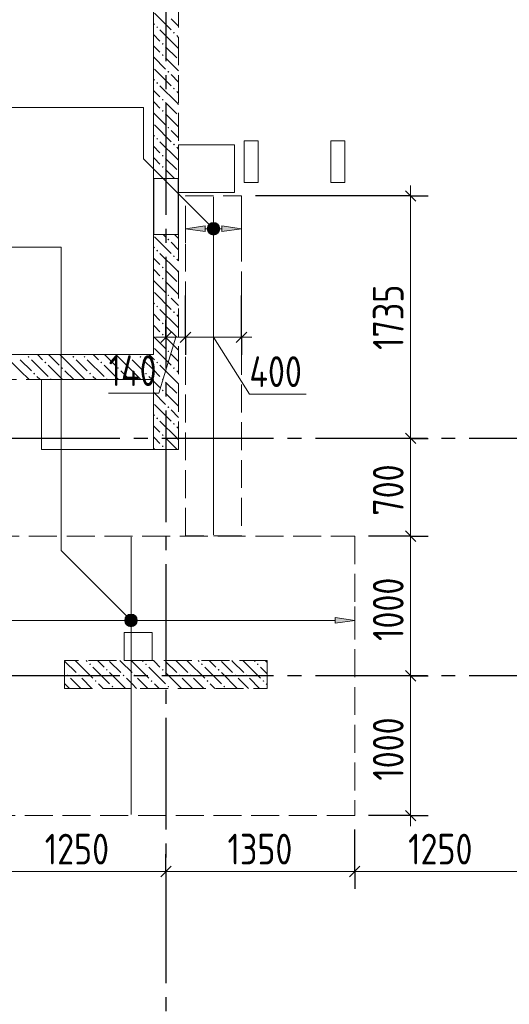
# Model space of a CAD drawing. Header units: millimetres. Extents: x 0 to 61017, y 0 to 42000.
# Tile 8 of 24: x 20593 to 24096, y 24749 to 31796. Entities that reach past the tile are written whole.
import ezdxf

# ---------------------------------------------------------------- set-up
doc = ezdxf.new("R2010")
doc.units = ezdxf.units.MM
doc.linetypes.add('______2', pattern=[270, 200, -70])
doc.linetypes.add('______5', pattern=[1100, 800, -100, 100, -100])
for name, color, linetype, lineweight in [('Standard', 7, 'Continuous', 25), ('ДОП Верх по У', 7, 'Continuous', 25), ('ЖБ Пилон', 180, 'Continuous', 25), ('Макрос окна_ макрос двери', 7, 'Continuous', 18), ('Оси', 40, '______5', 18), ('Позиционная метка номер позиции', 7, 'Continuous', 13), ('Примечания', 7, 'Continuous', 25)]:
    doc.layers.add(name, color=color, linetype=linetype, lineweight=lineweight)
doc.layers.add('ЖБ Перекрытие верхний уровень', color=7, linetype='Continuous', lineweight=25, true_color=0xe0e0ff)
doc.layers.add('ЖБ Стена верхний уровень', color=7, linetype='Continuous', lineweight=25, true_color=0x006e00)
doc.styles.add('GOST 2.304-81', font='txt')

msp = doc.modelspace()

# ---------------------------------------------------------------- hatches: boundary and pattern name
at = {"layer": 'ДОП Верх по У', "linetype": 'Continuous', "lineweight": 13, "transparency": 33554687}
msp.add_hatch(color=7, dxfattribs=at).paths.add_polyline_path([(21920, 30280), (21780, 30300), (21920, 30320)], flags=16)
for points in [[(21947.7, 30281.3), (21947.7, 30318.8), (21942.5, 30300)], [(21947.7, 30318.8), (21961.2, 30267.8), (21961.2, 30332.3)], [(21947.7, 30318.8), (21947.7, 30281.3), (21961.2, 30267.8)], [(21961.2, 30332.3), (21980, 30262.5), (21980, 30337.5)], [(21961.2, 30332.3), (21961.2, 30267.8), (21980, 30262.5)], [(21980, 30337.5), (21980, 30262.5), (21998.7, 30267.8)], [(21980, 30337.5), (21998.7, 30267.8), (21998.7, 30332.3)], [(21998.7, 30332.3), (21998.7, 30267.8), (22012.2, 30281.3)], [(21998.7, 30332.3), (22012.2, 30281.3), (22012.2, 30318.8)], [(22012.2, 30318.8), (22012.2, 30281.3), (22017.5, 30300)], [(22040, 30280), (22180, 30300), (22040, 30320)], [(21357.7, 27478.1), (21357.7, 27515.6), (21352.5, 27496.8)], [(21357.7, 27515.6), (21371.2, 27464.6), (21371.2, 27529.1)], [(21357.7, 27515.6), (21357.7, 27478.1), (21371.2, 27464.6)], [(21371.2, 27529.1), (21390, 27459.3), (21390, 27534.3)], [(21371.2, 27529.1), (21371.2, 27464.6), (21390, 27459.3)], [(21390, 27534.3), (21390, 27459.3), (21408.7, 27464.6)], [(21390, 27534.3), (21408.7, 27464.6), (21408.7, 27529.1)], [(21408.7, 27529.1), (21408.7, 27464.6), (21422.2, 27478.1)], [(21408.7, 27529.1), (21422.2, 27478.1), (21422.2, 27515.6)], [(21422.2, 27515.6), (21422.2, 27478.1), (21427.5, 27496.8)], [(22850, 27476.8), (22990, 27496.8), (22850, 27516.8)]]:
    msp.add_hatch(color=7, dxfattribs=at).paths.add_polyline_path(points)
at = {"layer": 'ЖБ Пилон', "linetype": 'Continuous', "lineweight": 18, "transparency": 33554687}
for points in [[(21090.5, 27183.1), (21097, 27189.6), (21103.4, 27183.1), (21097, 27176.6)], [(21210.5, 27143.1), (21216.9, 27149.6), (21223.4, 27143.1), (21216.9, 27136.6)], [(21490.5, 27183.1), (21497, 27189.6), (21503.4, 27183.1), (21497, 27176.6)], [(21610.5, 27143.1), (21616.9, 27149.6), (21623.4, 27143.1), (21616.9, 27136.6)], [(21890.5, 27183.1), (21897, 27189.6), (21903.4, 27183.1), (21897, 27176.6)], [(22010.5, 27143.1), (22016.9, 27149.6), (22023.4, 27143.1), (22016.9, 27136.6)], [(22290.5, 27183.1), (22297, 27189.6), (22303.4, 27183.1), (22297, 27176.6)], [(20930.5, 27103.1), (20937, 27109.6), (20943.5, 27103.1), (20937, 27096.6)], [(21010.5, 27103.1), (21016.9, 27109.6), (21023.4, 27103.1), (21016.9, 27096.6)], [(21130.5, 27063.1), (21137, 27069.6), (21143.5, 27063.1), (21137, 27056.6)], [(21330.5, 27103.1), (21337, 27109.6), (21343.5, 27103.1), (21337, 27096.6)], [(21410.5, 27103.1), (21416.9, 27109.6), (21423.4, 27103.1), (21416.9, 27096.6)], [(21530.5, 27063.1), (21537, 27069.6), (21543.5, 27063.1), (21537, 27056.6)], [(21730.5, 27103.1), (21737, 27109.6), (21743.5, 27103.1), (21737, 27096.6)], [(21810.5, 27103.1), (21816.9, 27109.6), (21823.4, 27103.1), (21816.9, 27096.6)], [(21930.5, 27063.1), (21937, 27069.6), (21943.5, 27063.1), (21937, 27056.6)], [(22130.5, 27103.1), (22137, 27109.6), (22143.5, 27103.1), (22137, 27096.6)], [(22210.5, 27103.1), (22216.9, 27109.6), (22223.4, 27103.1), (22216.9, 27096.6)], [(22330.5, 27063.1), (22337, 27069.6), (22343.5, 27063.1), (22337, 27056.6)], [(21250.5, 27023.1), (21257, 27029.6), (21263.5, 27023.1), (21257, 27016.6)], [(21650.5, 27023.1), (21657, 27029.6), (21663.5, 27023.1), (21657, 27016.6)], [(22050.5, 27023.1), (22057, 27029.6), (22063.5, 27023.1), (22057, 27016.6)]]:
    msp.add_hatch(color=7, dxfattribs=at).paths.add_polyline_path(points, flags=16)
at = {"layer": 'ЖБ Стена верхний уровень', "linetype": 'Continuous', "lineweight": 18, "transparency": 33554687}
for points in [[(21570.5, 31743.1), (21577, 31749.6), (21583.5, 31743.1), (21577, 31736.6)], [(21690.5, 31703.1), (21697, 31709.6), (21703.4, 31703.1), (21697, 31696.6)], [(21610.5, 31623.1), (21616.9, 31629.6), (21623.4, 31623.1), (21616.9, 31616.6)], [(21610.5, 31543.1), (21616.9, 31549.6), (21623.4, 31543.1), (21616.9, 31536.6)], [(21650.5, 31423.1), (21657, 31429.6), (21663.5, 31423.1), (21657, 31416.6)], [(21570.5, 31343.1), (21577, 31349.6), (21583.5, 31343.1), (21577, 31336.6)], [(21690.5, 31303.1), (21697, 31309.6), (21703.4, 31303.1), (21697, 31296.6)], [(21610.5, 31223.1), (21616.9, 31229.6), (21623.4, 31223.1), (21616.9, 31216.6)], [(21610.5, 31143.1), (21616.9, 31149.6), (21623.4, 31143.1), (21616.9, 31136.6)], [(21650.5, 31023.1), (21657, 31029.6), (21663.5, 31023.1), (21657, 31016.6)], [(21570.5, 30943.1), (21577, 30949.6), (21583.5, 30943.1), (21577, 30936.6)], [(21690.5, 30903.1), (21697, 30909.6), (21703.4, 30903.1), (21697, 30896.6)], [(21610.5, 30823.1), (21616.9, 30829.6), (21623.4, 30823.1), (21616.9, 30816.6)], [(21610.5, 30743.1), (21616.9, 30749.6), (21623.4, 30743.1), (21616.9, 30736.6)], [(21650.5, 30223.1), (21657, 30229.6), (21663.5, 30223.1), (21657, 30216.6)], [(21570.5, 30143.1), (21577, 30149.6), (21583.5, 30143.1), (21577, 30136.6)], [(21690.5, 30103.1), (21697, 30109.6), (21703.4, 30103.1), (21697, 30096.6)], [(21610.5, 30023.1), (21616.9, 30029.6), (21623.4, 30023.1), (21616.9, 30016.6)], [(21610.5, 29943.1), (21616.9, 29949.6), (21623.4, 29943.1), (21616.9, 29936.6)], [(21650.5, 29823.1), (21657, 29829.6), (21663.5, 29823.1), (21657, 29816.6)], [(21570.5, 29743.1), (21577, 29749.6), (21583.5, 29743.1), (21577, 29736.6)], [(21690.5, 29703.1), (21697, 29709.6), (21703.4, 29703.1), (21697, 29696.6)], [(21610.5, 29623.1), (21616.9, 29629.6), (21623.4, 29623.1), (21616.9, 29616.6)], [(21610.5, 29543.1), (21616.9, 29549.6), (21623.4, 29543.1), (21616.9, 29536.6)], [(20650.5, 29383.1), (20657, 29389.6), (20663.5, 29383.1), (20657, 29376.6)], [(20970.5, 29383.1), (20977, 29389.6), (20983.5, 29383.1), (20977, 29376.6)], [(21050.5, 29383.1), (21057, 29389.6), (21063.5, 29383.1), (21057, 29376.6)], [(21370.5, 29383.1), (21377, 29389.6), (21383.5, 29383.1), (21377, 29376.6)], [(21450.5, 29383.1), (21457, 29389.6), (21463.5, 29383.1), (21457, 29376.6)], [(21650.5, 29423.1), (21657, 29429.6), (21663.5, 29423.1), (21657, 29416.6)], [(20770.5, 29343.1), (20777, 29349.6), (20783.5, 29343.1), (20777, 29336.6)], [(21170.5, 29343.1), (21177, 29349.6), (21183.5, 29343.1), (21177, 29336.6)], [(21570.5, 29343.1), (21577, 29349.6), (21583.5, 29343.1), (21577, 29336.6)], [(20690.5, 29263.1), (20697, 29269.6), (20703.4, 29263.1), (20697, 29256.6)], [(20890.5, 29303.1), (20897, 29309.6), (20903.4, 29303.1), (20897, 29296.6)], [(21090.5, 29263.1), (21097, 29269.6), (21103.4, 29263.1), (21097, 29256.6)], [(21290.5, 29303.1), (21297, 29309.6), (21303.4, 29303.1), (21297, 29296.6)], [(21490.5, 29263.1), (21497, 29269.6), (21503.4, 29263.1), (21497, 29256.6)], [(21690.5, 29303.1), (21697, 29309.6), (21703.4, 29303.1), (21697, 29296.6)], [(20810.5, 29223.1), (20816.9, 29229.6), (20823.4, 29223.1), (20820.3, 29220), (20813.6, 29220)], [(21210.5, 29223.1), (21216.9, 29229.6), (21223.4, 29223.1), (21220.3, 29220), (21213.6, 29220)], [(21610.5, 29223.1), (21616.9, 29229.6), (21623.4, 29223.1), (21616.9, 29216.6)], [(21610.5, 29143.1), (21616.9, 29149.6), (21623.4, 29143.1), (21616.9, 29136.6)], [(21650.5, 29023.1), (21657, 29029.6), (21663.5, 29023.1), (21657, 29016.6)], [(21570.5, 28943.1), (21577, 28949.6), (21583.5, 28943.1), (21577, 28936.6)], [(21690.5, 28903.1), (21697, 28909.6), (21703.4, 28903.1), (21697, 28896.6)], [(21610.5, 28823.1), (21616.9, 28829.6), (21623.4, 28823.1), (21616.9, 28816.6)], [(21610.5, 28743.1), (21616.9, 28749.6), (21623.4, 28743.1), (21616.9, 28736.6)]]:
    msp.add_hatch(color=7, dxfattribs=at).paths.add_polyline_path(points, flags=16)
at = {"layer": 'Позиционная метка номер позиции', "linetype": 'Continuous', "lineweight": 13, "transparency": 33554687}
for points in [[(21948.2, 30268.2), (21991.4, 30343.3), (21936.7, 30288.5)], [(21936.7, 30288.5), (21991.4, 30343.3), (21968.5, 30343.3)], [(21936.7, 30288.5), (21968.5, 30343.3), (21936.7, 30311.5)], [(21936.7, 30311.5), (21968.5, 30343.3), (21948.2, 30331.8)], [(21948.2, 30268.2), (22011.8, 30331.8), (21991.4, 30343.3)], [(21968.5, 30256.7), (22011.8, 30331.8), (21948.2, 30268.2)], [(21968.5, 30256.7), (22023.3, 30311.5), (22011.8, 30331.8)], [(21991.4, 30256.7), (22023.3, 30311.5), (21968.5, 30256.7)], [(21991.4, 30256.7), (22023.3, 30288.5), (22023.3, 30311.5)], [(22023.3, 30288.5), (21991.4, 30256.7), (22011.8, 30268.2)], [(21358.2, 27465), (21401.4, 27540.1), (21346.7, 27485.4)], [(21346.7, 27485.4), (21401.4, 27540.1), (21378.5, 27540.1)], [(21346.7, 27485.4), (21378.5, 27540.1), (21346.7, 27508.3)], [(21346.7, 27508.3), (21378.5, 27540.1), (21358.2, 27528.6)], [(21358.2, 27465), (21421.8, 27528.6), (21401.4, 27540.1)], [(21378.5, 27453.6), (21421.8, 27528.6), (21358.2, 27465)], [(21378.5, 27453.6), (21433.3, 27508.3), (21421.8, 27528.6)], [(21401.4, 27453.6), (21433.3, 27508.3), (21378.5, 27453.6)], [(21401.4, 27453.6), (21433.3, 27485.4), (21433.3, 27508.3)], [(21433.3, 27485.4), (21401.4, 27453.6), (21421.8, 27465)]]:
    msp.add_hatch(color=7, dxfattribs=at).paths.add_polyline_path(points)

# ---------------------------------------------------------------- linework, layer by layer
at = {"layer": 'Standard', "color": 7, "linetype": 'Continuous', "lineweight": 13, "transparency": 33554687}
for p, q in [((23390, 30535), (23390, 30610)), ((21640, 29523), (21565, 29523)), ((21710, 29523), (21589.3, 29124.5)), ((21640, 29523), (21780, 29523)), ((21780, 29523), (22180, 29523)), ((21980, 29523), (22236.5, 29117.3)), ((22180, 29523), (22255, 29523)), ((21589.3, 29124.5), (21229.6, 29124.5)), ((22236.5, 29117.3), (22643.2, 29117.3)), ((23390, 28800), (23390, 28100)), ((23390, 28100), (23390, 27100)), ((23390, 27100), (23390, 26100)), ((23390, 26100), (23390, 26025)), ((21640, 25700), (20390, 25700)), ((22990, 25700), (21640, 25700)), ((24240, 25700), (22990, 25700))]:
    msp.add_line(p, q, dxfattribs=at)
at = {"layer": 'Standard', "color": 251, "linetype": 'Continuous', "lineweight": -3, "true_color": 0x656565, "transparency": 33554687}
for p, q in [((23390, 30535), (22280, 30535)), ((23390, 30535), (23265, 30535)), ((23390, 30535), (23515, 30535)), ((21780, 29523), (21780, 29823)), ((22180, 29523), (22180, 29823)), ((21640, 29523), (21640, 29648)), ((21780, 29523), (21780, 29648)), ((22180, 29523), (22180, 29648)), ((21640, 29523), (21640, 29398)), ((21640, 29523), (21640, 29523)), ((21780, 29523), (21780, 29398)), ((22180, 29523), (22180, 29398)), ((23390, 28800), (23265, 28800)), ((23390, 28800), (23515, 28800)), ((23390, 28800), (23390, 28800)), ((23390, 28100), (23265, 28100)), ((23390, 28100), (23515, 28100)), ((23390, 27100), (23265, 27100)), ((23390, 27100), (23515, 27100)), ((23390, 26100), (23090, 26100)), ((23390, 26100), (23265, 26100)), ((23390, 26100), (23515, 26100)), ((21640, 25700), (21640, 25825)), ((22990, 25700), (22990, 25825)), ((21640, 25700), (21640, 25575)), ((21640, 25700), (21640, 25700)), ((22990, 25700), (22990, 25575))]:
    msp.add_line(p, q, dxfattribs=at)
at = {"layer": 'Standard', "color": 7, "linetype": 'Continuous', "lineweight": 25, "transparency": 33554687}
for p, q in [((23352.5, 30572.5), (23427.5, 30497.5)), ((21602.5, 29485.5), (21677.5, 29560.5)), ((21742.5, 29485.5), (21817.5, 29560.5)), ((22142.5, 29485.5), (22217.5, 29560.5)), ((23352.5, 28837.5), (23427.5, 28762.5)), ((23352.5, 28137.5), (23427.5, 28062.5)), ((23352.5, 27137.5), (23427.5, 27062.5)), ((23352.5, 26137.5), (23427.5, 26062.5)), ((21677.5, 25737.5), (21602.5, 25662.5)), ((23027.5, 25737.5), (22952.5, 25662.5))]:
    msp.add_line(p, q, dxfattribs=at)
at = {"layer": 'Standard', "color": 7, "linetype": 'Continuous', "lineweight": 13, "transparency": 33554687}
msp.add_lwpolyline([(23390, 30535), (23390, 29336.7), (23390, 29336.7), (23390, 28800)], dxfattribs=at)
at = {"layer": 'Standard', "color": 251, "linetype": 'Continuous', "lineweight": -3, "true_color": 0x656565, "transparency": 33554687}
for points in [[(23390, 28100), (23373, 28100), (23373, 28100), (23373, 28100), (23373, 28100), (23090, 28100)], [(23390, 27100), (23373, 27100), (23373, 27100), (23090, 27100)], [(22990, 25700), (22990, 25717), (22990, 25717), (22990, 25717), (22990, 25717), (22990, 25717), (22990, 25717), (22990, 25717), (22990, 25717), (22990, 25717), (22990, 25717), (22990, 25717), (22990, 25717), (22990, 25717), (22990, 25717), (22990, 25717), (22990, 25717), (22990, 25717), (22990, 25717), (22990, 25717), (22990, 25717), (22990, 25717), (22990, 25717), (22990, 26000)]]:
    msp.add_lwpolyline(points, dxfattribs=at)
at = {"layer": 'ДОП Верх по У', "color": 7, "linetype": 'Continuous', "lineweight": 18, "transparency": 33554687}
for p, q in [((21980, 28109), (21980, 30529)), ((21390, 28093), (21390, 26107))]:
    msp.add_line(p, q, dxfattribs=at)
at = {"layer": 'ДОП Верх по У', "color": 251, "linetype": 'Continuous', "lineweight": 13, "true_color": 0x494949, "transparency": 33554687}
for p, q in [((21780, 30300), (21780, 30400)), ((22180, 30300), (22180, 30400)), ((21780, 30300), (21920, 30320)), ((21920, 30320), (21920, 30280)), ((21980, 30337.5), (21980, 30337.5)), ((22180, 30300), (22040, 30320)), ((22040, 30320), (22040, 30280)), ((21920, 30280), (21780, 30300)), ((21780, 30300), (21780, 30200)), ((21780, 30300), (21780, 30300)), ((21920, 30300), (21950, 30300)), ((21980, 30262.5), (21980, 30262.5)), ((22010, 30300), (22040, 30300)), ((22040, 30280), (22180, 30300)), ((22180, 30300), (22180, 30200)), ((22180, 30300), (22180, 30300)), ((22990, 27496.8), (22990, 27596.8)), ((20530, 27496.8), (21360, 27496.8)), ((21390, 27534.3), (21390, 27534.3)), ((21420, 27496.8), (22850, 27496.8)), ((22990, 27496.8), (22850, 27516.8)), ((22850, 27516.8), (22850, 27476.8)), ((22850, 27476.8), (22990, 27496.8)), ((22990, 27496.8), (22990, 27396.8)), ((22990, 27496.8), (22990, 27496.8)), ((21390, 27459.3), (21390, 27459.3))]:
    msp.add_line(p, q, dxfattribs=at)
for centre in [(21980, 30300), (21390, 27496.8)]:
    msp.add_circle(centre, 37.5, dxfattribs=at)
at = {"layer": 'ЖБ Перекрытие верхний уровень', "color": 7, "linetype": 'Continuous', "lineweight": 18, "transparency": 33554687}
for p, q in [((21550, 33445), (21550, 29400)), ((22130, 30900), (21730, 30900)), ((21730, 30900), (21730, 30560)), ((22130, 30560), (22130, 30900)), ((22300, 30930), (22200, 30930)), ((22200, 30930), (22200, 30630)), ((22300, 30630), (22300, 30930)), ((22920, 30930), (22820, 30930)), ((22820, 30930), (22820, 30630)), ((22920, 30630), (22920, 30930)), ((22200, 30630), (22300, 30630)), ((22820, 30630), (22920, 30630)), ((21730, 30560), (22130, 30560)), ((21550, 29400), (20255, 29400)), ((21550, 29220), (20750, 29220)), ((20750, 29220), (20750, 28720)), ((21550, 28720), (21550, 29220)), ((20750, 28720), (21550, 28720)), ((21540, 27410), (21340, 27410)), ((21340, 27410), (21340, 27210)), ((21540, 27210), (21540, 27410)), ((21340, 27210), (21540, 27210))]:
    msp.add_line(p, q, dxfattribs=at)
at = {"layer": 'ЖБ Пилон', "color": 253, "linetype": '______2', "lineweight": 13, "true_color": 0xa0a0a0, "transparency": 33554687}
for p, q in [((22365, 27210), (20915, 27210)), ((20915, 27210), (20915, 27010)), ((22365, 27010), (22365, 27210)), ((20915, 27010), (22365, 27010))]:
    msp.add_line(p, q, dxfattribs=at)
at = {"layer": 'ЖБ Пилон', "color": 9, "linetype": 'Continuous', "lineweight": 18, "true_color": 0xc7c7c7, "transparency": 33554687}
for p, q in [((20916.9, 27203.1), (20915, 27205.1)), ((20916.9, 27203.1), (20997, 27123.1)), ((20990.1, 27210), (20997, 27203.1)), ((20997, 27203.1), (21116.9, 27083.1)), ((21070.1, 27210), (21077, 27203.1)), ((21157, 27203.1), (21150.1, 27210)), ((21197, 27163.1), (21157, 27203.1)), ((21237, 27203.1), (21316.9, 27123.1)), ((21316.9, 27203.1), (21310.1, 27210)), ((21316.9, 27203.1), (21397, 27123.1)), ((21390.1, 27210), (21397, 27203.1)), ((21397, 27203.1), (21516.9, 27083.1)), ((21470.1, 27210), (21477, 27203.1)), ((21557, 27203.1), (21550.1, 27210)), ((21597, 27163.1), (21557, 27203.1)), ((21637, 27203.1), (21716.9, 27123.1)), ((21716.9, 27203.1), (21710.1, 27210)), ((21716.9, 27203.1), (21797, 27123.1)), ((21790.1, 27210), (21797, 27203.1)), ((21797, 27203.1), (21916.9, 27083.1)), ((21870.1, 27210), (21877, 27203.1)), ((21957, 27203.1), (21950.1, 27210)), ((21997, 27163.1), (21957, 27203.1)), ((22037, 27203.1), (22116.9, 27123.1)), ((22116.9, 27203.1), (22110.1, 27210)), ((22116.9, 27203.1), (22197, 27123.1)), ((22190.1, 27210), (22197, 27203.1)), ((22197, 27203.1), (22316.9, 27083.1)), ((22270.1, 27210), (22277, 27203.1)), ((22357, 27203.1), (22350.1, 27210)), ((22365, 27195.1), (22357, 27203.1)), ((21116.9, 27163.1), (21237, 27043.1)), ((21516.9, 27163.1), (21637, 27043.1)), ((21916.9, 27163.1), (22037, 27043.1)), ((22316.9, 27163.1), (22365, 27115.1)), ((20915, 27125.1), (20916.9, 27123.1)), ((20997, 27043.1), (20957, 27083.1)), ((21037, 27083.1), (21110.1, 27010)), ((21237, 27123.1), (21350.1, 27010)), ((21397, 27043.1), (21357, 27083.1)), ((21437, 27083.1), (21510.1, 27010)), ((21637, 27123.1), (21750.1, 27010)), ((21797, 27043.1), (21757, 27083.1)), ((21837, 27083.1), (21910.1, 27010)), ((22037, 27123.1), (22150.1, 27010)), ((22197, 27043.1), (22157, 27083.1)), ((22237, 27083.1), (22310.1, 27010)), ((20915, 27045.1), (20950.1, 27010)), ((21030.1, 27010), (20997, 27043.1)), ((21157, 27043.1), (21190.1, 27010)), ((21430.1, 27010), (21397, 27043.1)), ((21557, 27043.1), (21590.1, 27010)), ((21830.1, 27010), (21797, 27043.1)), ((21957, 27043.1), (21990.1, 27010)), ((22230.1, 27010), (22197, 27043.1)), ((22357, 27043.1), (22365, 27035.1))]:
    msp.add_line(p, q, dxfattribs=at)
at = {"layer": 'ЖБ Стена верхний уровень', "color": 251, "linetype": '______2', "lineweight": 13, "true_color": 0x656565, "transparency": 33554687}
for p, q in [((21550, 33095), (21550, 30660)), ((21730, 30660), (21730, 33095)), ((21730, 30660), (21550, 30660)), ((21550, 30260), (21730, 30260)), ((21550, 30260), (21550, 29400)), ((21730, 28720), (21730, 30260)), ((21550, 29400), (20255, 29400)), ((19020, 29220), (21550, 29220)), ((21550, 29220), (21550, 28720)), ((21550, 28720), (21730, 28720))]:
    msp.add_line(p, q, dxfattribs=at)
at = {"layer": 'ЖБ Стена верхний уровень', "color": 9, "linetype": 'Continuous', "lineweight": 18, "true_color": 0xc7c7c7, "transparency": 33554687}
for p, q in [((21557, 31843.1), (21677, 31723.1)), ((21550, 31770.1), (21557, 31763.1)), ((21716.9, 31603.1), (21597, 31723.1)), ((21550, 31690.1), (21597, 31643.1)), ((21557, 31603.1), (21550, 31610.1)), ((21597, 31563.1), (21557, 31603.1)), ((21637, 31603.1), (21716.9, 31523.1)), ((21550, 31530.1), (21637, 31443.1)), ((21557, 31443.1), (21677, 31323.1)), ((21550, 31370.1), (21557, 31363.1)), ((21550, 31290.1), (21597, 31243.1)), ((21716.9, 31203.1), (21597, 31323.1)), ((21557, 31203.1), (21550, 31210.1)), ((21597, 31163.1), (21557, 31203.1)), ((21637, 31203.1), (21716.9, 31123.1)), ((21550, 31130.1), (21637, 31043.1)), ((21557, 31043.1), (21677, 30923.1)), ((21550, 30970.1), (21557, 30963.1)), ((21550, 30890.1), (21597, 30843.1)), ((21716.9, 30803.1), (21597, 30923.1)), ((21557, 30803.1), (21550, 30810.1)), ((21597, 30763.1), (21557, 30803.1)), ((21637, 30803.1), (21716.9, 30723.1)), ((21550, 30730.1), (21620.1, 30660)), ((21637, 30723.1), (21700.1, 30660)), ((21557, 30243.1), (21677, 30123.1)), ((21620.1, 30260), (21637, 30243.1)), ((21550, 30170.1), (21557, 30163.1)), ((21716.9, 30003.1), (21597, 30123.1)), ((21550, 30090.1), (21597, 30043.1)), ((21557, 30003.1), (21550, 30010.1)), ((21597, 29963.1), (21557, 30003.1)), ((21637, 30003.1), (21716.9, 29923.1)), ((21550, 29930.1), (21637, 29843.1)), ((21557, 29843.1), (21677, 29723.1)), ((21550, 29770.1), (21557, 29763.1)), ((21550, 29690.1), (21597, 29643.1)), ((21716.9, 29603.1), (21597, 29723.1)), ((21557, 29603.1), (21550, 29610.1)), ((21597, 29563.1), (21557, 29603.1)), ((21637, 29603.1), (21716.9, 29523.1)), ((21550, 29530.1), (21637, 29443.1)), ((20597, 29283.1), (20480.1, 29400)), ((20720.1, 29400), (20757, 29363.1)), ((20800.1, 29400), (20877, 29323.1)), ((20997, 29283.1), (20880.1, 29400)), ((21120.1, 29400), (21157, 29363.1)), ((21200.1, 29400), (21277, 29323.1)), ((21397, 29283.1), (21280.1, 29400)), ((21520.1, 29400), (21550, 29370.1)), ((21557, 29443.1), (21677, 29323.1)), ((20597, 29363.1), (20677, 29283.1)), ((20677, 29363.1), (20797, 29243.1)), ((20900.1, 29220), (20797, 29323.1)), ((20997, 29363.1), (21077, 29283.1)), ((21077, 29363.1), (21197, 29243.1)), ((21300.1, 29220), (21197, 29323.1)), ((21397, 29363.1), (21477, 29283.1)), ((21477, 29363.1), (21550, 29290.1)), ((21550, 29370.1), (21557, 29363.1)), ((21716.9, 29203.1), (21597, 29323.1)), ((20597, 29283.1), (20660.1, 29220)), ((20916.9, 29283.1), (20980.1, 29220)), ((20997, 29283.1), (21060.1, 29220)), ((21316.9, 29283.1), (21380.1, 29220)), ((21397, 29283.1), (21460.1, 29220)), ((21550, 29290.1), (21597, 29243.1)), ((20740.1, 29220), (20716.9, 29243.1)), ((21140.1, 29220), (21116.9, 29243.1)), ((21540.1, 29220), (21516.9, 29243.1)), ((21557, 29203.1), (21550, 29210.1)), ((21597, 29163.1), (21557, 29203.1)), ((21637, 29203.1), (21716.9, 29123.1)), ((21550, 29130.1), (21637, 29043.1)), ((21557, 29043.1), (21677, 28923.1)), ((21550, 28970.1), (21557, 28963.1)), ((21716.9, 28803.1), (21597, 28923.1)), ((21550, 28890.1), (21597, 28843.1)), ((21557, 28803.1), (21550, 28810.1)), ((21597, 28763.1), (21557, 28803.1)), ((21637, 28803.1), (21716.9, 28723.1)), ((21550, 28730.1), (21560.1, 28720)), ((21637, 28723.1), (21640.1, 28720))]:
    msp.add_line(p, q, dxfattribs=at)
for points in [[(21730, 31750.1), (21730, 31750.1), (21730, 31750.1), (21730, 31750.1), (21677, 31803.1)], [(21716.9, 31683.1), (21730, 31670.1), (21730, 31670.1), (21730, 31670.1), (21730, 31670.1)], [(21716.9, 31603.1), (21730, 31590.1), (21730, 31590.1), (21730, 31590.1), (21730, 31590.1)], [(21637, 31523.1), (21730, 31430.1), (21730, 31430.1), (21730, 31430.1), (21730, 31430.1)], [(21730, 31350.1), (21730, 31350.1), (21730, 31350.1), (21730, 31350.1), (21677, 31403.1)], [(21716.9, 31283.1), (21730, 31270.1), (21730, 31270.1), (21730, 31270.1), (21730, 31270.1)], [(21716.9, 31203.1), (21730, 31190.1), (21730, 31190.1), (21730, 31190.1), (21730, 31190.1)], [(21637, 31123.1), (21730, 31030.1), (21730, 31030.1), (21730, 31030.1), (21730, 31030.1)], [(21730, 30950.1), (21730, 30950.1), (21730, 30950.1), (21730, 30950.1), (21677, 31003.1)], [(21716.9, 30883.1), (21730, 30870.1), (21730, 30870.1), (21730, 30870.1), (21730, 30870.1)], [(21716.9, 30803.1), (21730, 30790.1), (21730, 30790.1), (21730, 30790.1), (21730, 30790.1)], [(21700.1, 30260), (21730, 30230.1), (21730, 30230.1)], [(21730, 30150.1), (21730, 30150.1), (21677, 30203.1)], [(21716.9, 30083.1), (21730, 30070.1), (21730, 30070.1)], [(21716.9, 30003.1), (21730, 29990.1), (21730, 29990.1)], [(21637, 29923.1), (21730, 29830.1), (21730, 29830.1)], [(21730, 29750.1), (21730, 29750.1), (21677, 29803.1)], [(21716.9, 29683.1), (21730, 29670.1), (21730, 29670.1)], [(21716.9, 29603.1), (21730, 29590.1), (21730, 29590.1)], [(21637, 29523.1), (21730, 29430.1), (21730, 29430.1)], [(21730, 29350.1), (21730, 29350.1), (21677, 29403.1)], [(21716.9, 29283.1), (21730, 29270.1), (21730, 29270.1)], [(21716.9, 29203.1), (21730, 29190.1), (21730, 29190.1)], [(21637, 29123.1), (21730, 29030.1), (21730, 29030.1)], [(21730, 28950.1), (21730, 28950.1), (21677, 29003.1)], [(21716.9, 28883.1), (21730, 28870.1), (21730, 28870.1)], [(21716.9, 28803.1), (21730, 28790.1), (21730, 28790.1)]]:
    msp.add_lwpolyline(points, dxfattribs=at)
at = {"layer": 'Макрос окна_ макрос двери', "color": 7, "linetype": 'Continuous', "lineweight": -3, "transparency": 33554687}
for p, q in [((21550, 30660), (21550, 30260)), ((21730, 30260), (21730, 30660))]:
    msp.add_line(p, q, dxfattribs=at)
at = {"layer": 'Оси', "color": 8, "linetype": '______5', "lineweight": -3, "transparency": 33554687}
for p, q in [((21640, 40000), (21640, 15970)), ((49910, 28800), (3600, 28800)), ((49910, 27100), (3600, 27100))]:
    msp.add_line(p, q, dxfattribs=at)
at = {"layer": 'Позиционная метка номер позиции', "color": 7, "linetype": 'Continuous', "lineweight": 13, "transparency": 33554687}
for p, q in [((21948.2, 30331.8), (21948.2, 30331.8)), ((22011.8, 30331.8), (22011.8, 30331.8)), ((21948.2, 30268.2), (21948.2, 30268.2)), ((22011.8, 30268.2), (22011.8, 30268.2)), ((21358.2, 27528.6), (21358.2, 27528.6)), ((21421.8, 27528.6), (21421.8, 27528.6)), ((21358.2, 27465), (21358.2, 27465)), ((21421.8, 27465), (21421.8, 27465))]:
    msp.add_line(p, q, dxfattribs=at)
for points in [[(21980, 30300), (21480, 30800), (21480, 31167.5), (18390, 31167.5)], [(21390, 27496.8), (20890, 27996.8), (20890, 30167.5), (18390, 30167.5)]]:
    msp.add_lwpolyline(points, dxfattribs=at)
for centre in [(21980, 30300), (21390, 27496.8)]:
    msp.add_circle(centre, 45, dxfattribs=at)
at = {"layer": 'Примечания', "color": 7, "linetype": '______2', "lineweight": 18, "transparency": 33554687}
for p, q in [((21780, 30535), (22180, 30535)), ((21780, 28103), (21780, 30535)), ((22180, 30535), (22180, 28103)), ((20390, 28100), (22990, 28100)), ((22180, 28103), (21780, 28103)), ((22990, 28100), (22990, 26100)), ((22990, 26100), (20390, 26100))]:
    msp.add_line(p, q, dxfattribs=at)

# ---------------------------------------------------------------- texts
at = {"layer": 'Standard', "color": 7, "linetype": 'Continuous', "lineweight": 25, "transparency": 33554687, "char_height": 220, "attachment_point": 7, "rotation": 90, "style": 'GOST 2.304-81'}
for s, insert, width in [('1735', (23340, 29433), 594.595), ('700', (23340, 28246.7), 531.973), ('1000', (23340, 27349.8), 625.735), ('1000', (23340, 26349.8), 625.735)]:
    msp.add_mtext(s, dxfattribs=dict(at, insert=insert, width=width))
at = {"layer": 'Standard', "color": 7, "linetype": 'Continuous', "lineweight": 25, "transparency": 33554687, "char_height": 220, "attachment_point": 7, "style": 'GOST 2.304-81'}
for s, insert, width in [('140', (21229.6, 29174.5), 485.085), ('400', (22236.5, 29167.3), 531.967), ('1250', (20772.6, 25750), 610.159), ('1350', (22080.4, 25750), 594.589), ('1250', (23372.6, 25750), 610.159)]:
    msp.add_mtext(s, dxfattribs=dict(at, insert=insert, width=width))

doc.saveas('drawing.dxf')
